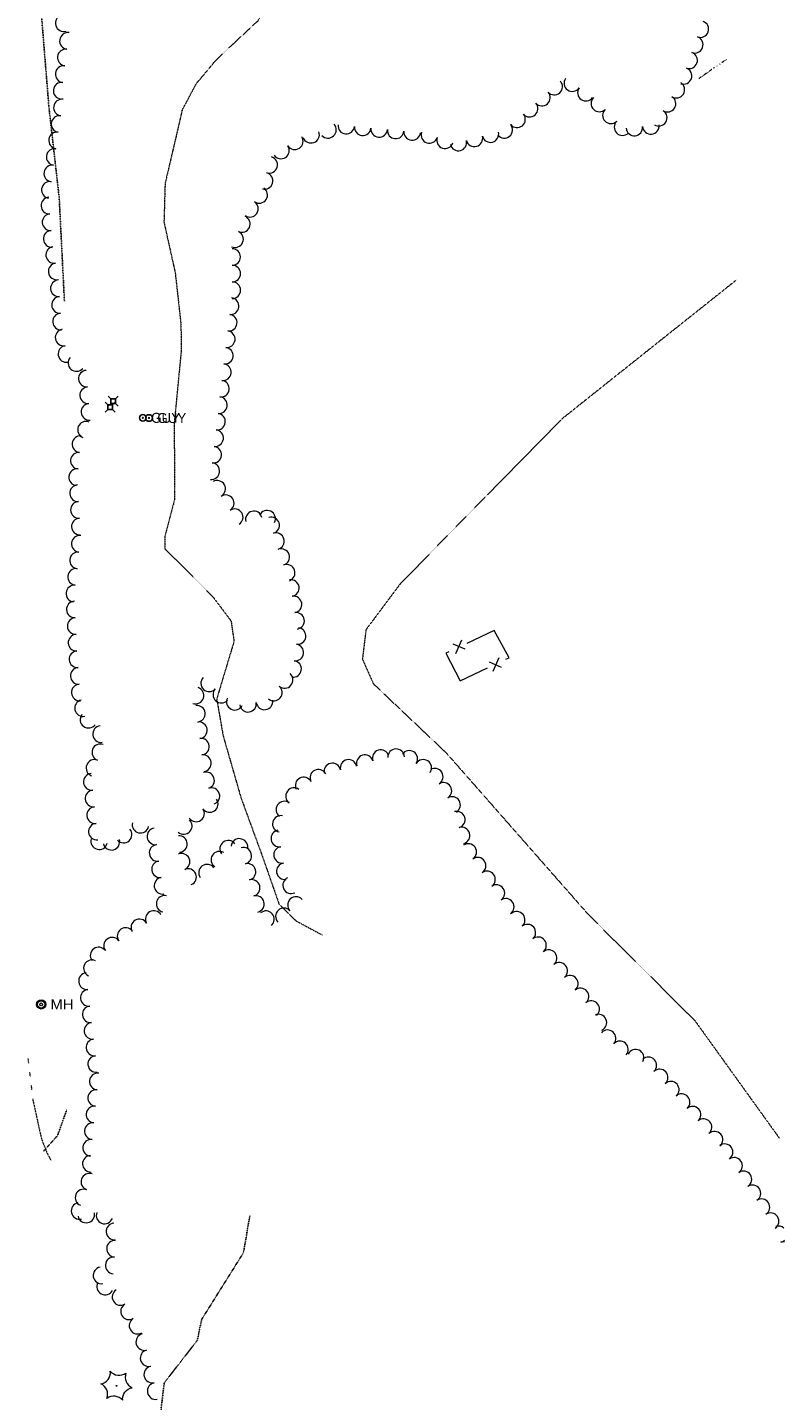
# Model space of a CAD drawing. Extents: x 386588 to 390135, y 96998 to 113606.
# Tile 83 of 92: x 388377 to 388741, y 109313 to 109973. Entities that reach past the tile are written whole.
import ezdxf
from ezdxf.enums import TextEntityAlignment as Align

# ---------------------------------------------------------------- set-up
doc = ezdxf.new("R2010")
doc.units = 0
doc.header["$MEASUREMENT"] = 0
for name, pattern in [('Wisdot1', [0.0625, 0.03125, -0.03125]), ('Wisdot3', [0.1875, 0.125, -0.0625]), ('Wisdot6', [0.375, 0.125, -0.0625, 0.03125, -0.0625, 0.03125, -0.0625])]:
    doc.linetypes.add(name, pattern=pattern)
for name, color, linetype, lineweight in [('E_DTM_SlopeBottom', 3, 'Wisdot1', 25), ('E_DTM_SlopeTop', 3, 'Wisdot1', 25), ('E_DWY', 2, 'Wisdot3', 15), ('E_LAND_Vegetation', 3, 'Continuous', 15), ('E_MISCPROP_Railing', 30, 'Continuous', 15), ('E_UTL_AG_Bold', 30, 'Continuous', 25), ('E_UTL_EGuyWire', 200, 'Continuous', 25), ('E_UTL_MH', 30, 'Continuous', 15), ('E_WTR', 4, 'Wisdot6', 15)]:
    doc.layers.add(name, color=color, linetype=linetype, lineweight=lineweight)
doc.styles.add('Style-dot_font5', font='dot_font5.shx')

# ---------------------------------------------------------------- blocks, each defined once
blk = doc.blocks.new('GUY')
at = {"layer": 'E_UTL_EGuyWire'}
for radius in [4, 0.5]:
    blk.add_circle((0, 0), radius, dxfattribs=at)
at = {"layer": 'E_UTL_EGuyWire', "style": 'Style-dot_font5'}
blk.add_text('GUY', height=12, dxfattribs=at).set_placement((10, 0), align=Align.MIDDLE_LEFT)
blk = doc.blocks.new('MH')
at = {"layer": 'E_UTL_MH'}
for radius in [5, 4, 1.5]:
    blk.add_circle((3.053387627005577e-05, -0.0003567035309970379), radius, dxfattribs=at)
at = {"layer": 'E_UTL_MH', "style": 'Style-dot_font5', "width": 1.111111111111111}
blk.add_text('MH', height=10.8, dxfattribs=at).set_placement((10, -0.001000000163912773), align=Align.MIDDLE_LEFT)
blk = doc.blocks.new('PED')
at = {"layer": 'E_UTL_AG_Bold'}
for p, q in [((-2.5, 2.5), (-5.329000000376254, 5.328999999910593)), ((2.5, 2.5), (5.328999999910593, 5.328999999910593)), ((-2.5, -2.5), (-5.329000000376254, -5.329000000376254)), ((2.5, -2.5), (5.328999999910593, -5.329000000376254))]:
    blk.add_line(p, q, dxfattribs=at)
at = {"layer": 'E_UTL_AG_Bold', "flags": 128}
blk.add_lwpolyline([(-2.5, -2.5), (2.5, -2.5), (2.5, 2.5), (-2.5, 2.5)], close=True, dxfattribs=at)
blk = doc.blocks.new('CTRE')
at = {"layer": 'E_LAND_Vegetation'}
blk.add_circle((-0.0003858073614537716, -0.0003191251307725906), 0.2233008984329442, dxfattribs=at)
for centre, radius, start, end in [((-11.97306888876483, 8.962898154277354), 7.867058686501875, 280.2066972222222, 5.971616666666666), ((1.806084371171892, 14.92316055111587), 7.866045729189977, 220.2113194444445, 305.9762305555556), ((-13.82979875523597, -5.89712474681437), 7.866045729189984, 340.2113194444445, 65.97623055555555), ((13.82882637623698, 5.89490348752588), 7.866045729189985, 160.2113277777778, 245.9762388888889), ((-1.808101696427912, -14.92587413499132), 7.866045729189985, 40.21132777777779, 125.9762388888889)]:
    blk.add_arc(centre, radius, start, end, dxfattribs=at)
at = {"layer": 'E_LAND_Vegetation', "extrusion": (0, 0, -1)}
blk.add_arc((-12.02957563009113, -9.036813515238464), 7.873632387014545, 354.0727916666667, 79.7488916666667, dxfattribs=at)

msp = doc.modelspace()

# ---------------------------------------------------------------- linework, layer by layer
at = {"layer": 'E_DTM_SlopeBottom'}
msp.add_lwpolyline([(388483.597796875, 109401.3215), (388480.574359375, 109383.618375), (388460.45521875, 109351.493375), (388458.3575625, 109341.41525), (388442.476703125, 109321.024625), (388438.941546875, 109291.6965), (388441.863421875, 109263.884), (388441.750140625, 109239.462125), (388440.87709375, 109197.60275), (388438.6388125, 109156.5715), (388431.131, 109074.66525), (388431.125140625, 109053.087125), (388425.11928125, 109040.10275)], dxfattribs=at)
at = {"layer": 'E_DTM_SlopeTop'}
for points in [[(388360.7325625, 110109.618375), (388366.71303125, 110074.368375), (388374.04115625, 110049.04025), (388380.668109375, 110020.555875), (388383.683734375, 109975.759), (388387.000140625, 109934.805875), (388391.980609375, 109890.884), (388394.47865625, 109841.16525)], [(388395.58021875, 109452.22775), (388391.113421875, 109439.868375), (388384.490375, 109432.47775)]]:
    msp.add_lwpolyline(points, dxfattribs=at)
at = {"layer": 'E_DWY', "flags": 128}
for points in [[(388451.0589999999, 109932.96), (388457.8959999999, 109945.8600000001), (388466.885, 109956.585), (388473.304, 109962.8189999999), (388487.675, 109976.206), (388493.5390000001, 109987.865), (388495.8940000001, 110002.8929999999), (388495.5689999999, 110018.7520000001), (388491.6310000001, 110043.0819999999), (388470.145, 110062.835), (388455.6540000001, 110071.5249999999), (388452.4029999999, 110078.5600000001), (388452.547, 110087.7720000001), (388458.6510000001, 110114.7479999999)], [(388451.0589999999, 109932.96), (388442.879, 109897.8049999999), (388442.331, 109879.2790000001), (388447.7560000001, 109854.8419999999), (388450.5, 109830.1780000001), (388450.612, 109817.175), (388447.2779999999, 109782.605), (388447.4140000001, 109745.6059999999), (388442.6810000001, 109727.909), (388442.8200000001, 109722.0830000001), (388452.5390000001, 109712.5220000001), (388465.6680000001, 109699.294), (388474.588, 109687.4550000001), (388476.024, 109677.537), (388473.2709999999, 109668.5589999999), (388467.686, 109649.8160000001), (388470.8030000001, 109632.121), (388479.375, 109602.325), (388489.544, 109574.504), (388497.73, 109551.0830000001), (388505.8049999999, 109543.2450000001), (388518.4350000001, 109536.388)], [(388717.6580000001, 109851.497), (388633.568, 109784.5290000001), (388555.906, 109705.2679999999), (388539.4720000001, 109683.254), (388537.7290000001, 109669.05), (388543.0630000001, 109657.169), (388578.0190000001, 109624.023), (388646.2919999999, 109546.3370000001), (388697.611, 109495.169), (388738.2039999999, 109438.6769999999)]]:
    msp.add_lwpolyline(points, dxfattribs=at)
at = {"layer": 'E_LAND_Vegetation'}
for centre, radius, start, end in [((388394.1455521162, 109975.0029323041), 4.024642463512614, 106.8417972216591, 286.8264750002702), ((388700.2048628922, 109972.0552653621), 3.981351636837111, 250.26146111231, 70.24613888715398), ((388396.1892142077, 109966.3959966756), 4.024642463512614, 82.83467777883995, 262.8193555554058), ((388697.5149655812, 109964.5617184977), 3.981351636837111, 250.26146111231, 70.24613888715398), ((388395.1842626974, 109958.4107062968), 4.024642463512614, 82.83467777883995, 262.8193555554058), ((388694.8250682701, 109957.0681716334), 3.981351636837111, 250.26146111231, 70.24613888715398), ((388394.179311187, 109950.4254159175), 4.024642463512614, 82.83467777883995, 262.8193555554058), ((388692.1351709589, 109949.5746247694), 3.981351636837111, 250.26146111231, 70.24613888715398), ((388393.1743596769, 109942.4401255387), 4.024642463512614, 82.83467777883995, 262.8193555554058), ((388629.9388210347, 109944.4415215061), 3.981351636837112, 221.9256611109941, 41.91033888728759), ((388638.6804940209, 109946.0922269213), 3.981351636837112, 144.7804194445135, 324.7650972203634), ((388688.6702749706, 109942.9503900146), 3.981351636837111, 238.0257722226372, 58.01044999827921), ((388393.2923943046, 109934.3597401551), 4.006410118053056, 81.66494166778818, 261.6496194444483), ((388624.0145005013, 109939.1225725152), 3.981351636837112, 221.9256611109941, 41.91033888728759), ((388645.1841800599, 109941.4997482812), 3.981351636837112, 144.7804194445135, 324.7650972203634), ((388651.6551021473, 109936.2889009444), 3.981351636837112, 134.4322805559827, 314.4169583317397), ((388684.4533469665, 109936.1971455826), 3.981351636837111, 238.0257722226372, 58.01044999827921), ((388618.0901799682, 109933.8036235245), 3.981351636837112, 221.9256611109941, 41.91033888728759), ((388657.2280608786, 109930.6028721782), 3.981351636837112, 134.4322805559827, 314.4169583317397), ((388680.2364189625, 109929.4439011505), 3.981351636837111, 238.0257722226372, 58.01044999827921), ((388392.1299276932, 109926.4327036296), 4.006410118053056, 81.66494166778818, 261.6496194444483), ((388521.1842773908, 109923.6242063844), 3.981351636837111, 222.8909527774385, 42.87563055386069), ((388529.977285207, 109925.6247881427), 3.981351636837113, 174.5209999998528, 354.5056777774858), ((388537.90251638, 109924.8635371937), 3.981351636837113, 174.5209999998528, 354.5056777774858), ((388605.9702573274, 109923.6133780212), 3.981351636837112, 219.5469694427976, 39.53164722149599), ((388612.110231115, 109928.6818604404), 3.981351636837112, 219.5469694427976, 39.53164722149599), ((388662.8010196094, 109924.9168434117), 3.981351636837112, 134.4322805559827, 314.4169583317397), ((388668.4612055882, 109924.7777599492), 3.981351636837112, 185.787705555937, 5.772383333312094), ((388676.3824349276, 109925.5795815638), 3.981351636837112, 185.787705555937, 5.772383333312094), ((388390.9674610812, 109918.5056671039), 4.006410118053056, 81.66494166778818, 261.6496194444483), ((388505.2205862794, 109918.1253602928), 3.993399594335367, 213.6802305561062, 33.66490833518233), ((388513.0568052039, 109921.2946094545), 3.993399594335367, 200.1736472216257, 20.15832499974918), ((388545.8253998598, 109924.111338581), 3.981351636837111, 174.6088694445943, 354.5935472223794), ((388553.7517891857, 109923.3622428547), 3.981351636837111, 174.6088694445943, 354.5935472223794), ((388561.6781785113, 109922.6131471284), 3.981351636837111, 174.6088694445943, 354.5935472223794), ((388569.9581684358, 109921.197153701), 3.981351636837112, 161.2315361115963, 341.2162138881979), ((388577.496181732, 109918.6345090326), 3.981351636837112, 161.2315361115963, 341.2162138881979), ((388583.8871572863, 109917.536877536), 3.981351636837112, 194.6689805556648, 14.65365833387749), ((388591.5896228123, 109919.552024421), 3.981351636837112, 194.6689805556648, 14.65365833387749), ((388599.2920883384, 109921.5671713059), 3.981351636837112, 194.6689805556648, 14.65365833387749), ((388389.8049944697, 109910.5786305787), 4.006410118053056, 81.66494166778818, 261.6496194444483), ((388498.5746459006, 109913.6976644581), 3.993399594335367, 213.6802305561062, 33.66490833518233), ((388388.642527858, 109902.6515940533), 4.006410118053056, 81.66494166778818, 261.6496194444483), ((388492.9066968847, 109906.7676246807), 3.993399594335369, 254.1599555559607, 74.14463333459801), ((388387.4800612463, 109894.7245575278), 4.006410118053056, 81.66494166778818, 261.6496194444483), ((388490.7259239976, 109899.0853565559), 3.993399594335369, 254.1599555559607, 74.14463333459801), ((388488.1155436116, 109892.3174534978), 3.993399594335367, 236.2703972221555, 56.25507499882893), ((388387.2585361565, 109887.2146553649), 4.006410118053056, 94.04464722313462, 274.0293250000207), ((388483.6803465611, 109885.676516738), 3.993399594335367, 236.2703972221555, 56.25507499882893), ((388387.8225714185, 109879.2227156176), 4.006410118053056, 94.04464722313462, 274.0293250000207), ((388479.7977026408, 109878.3351245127), 3.993399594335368, 245.7285916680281, 65.7132694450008), ((388388.3866066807, 109871.2307758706), 4.006410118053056, 94.04464722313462, 274.0293250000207), ((388476.514090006, 109871.0556395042), 3.993399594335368, 245.7285916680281, 65.7132694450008), ((388389.5736109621, 109863.4803699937), 4.006410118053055, 98.71557499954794, 278.7002527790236), ((388475.1283561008, 109862.4658795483), 3.993399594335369, 270.1720027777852, 90.15668055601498), ((388390.7865789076, 109855.5609037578), 4.006410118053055, 98.71557499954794, 278.7002527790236), ((388475.1512615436, 109854.4801116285), 3.993399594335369, 270.1720027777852, 90.15668055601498), ((388391.8220935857, 109847.4410537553), 4.006410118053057, 93.79913055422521, 273.783808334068), ((388475.1741669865, 109846.494343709), 3.993399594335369, 270.1720027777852, 90.15668055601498), ((388392.3518775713, 109839.4467704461), 4.006410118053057, 93.79913055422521, 273.783808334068), ((388474.4093830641, 109838.8058097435), 3.993399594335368, 263.2708944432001, 83.25557222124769), ((388392.8816615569, 109831.4524871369), 4.006410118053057, 93.79913055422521, 273.783808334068), ((388473.4725844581, 109830.8751463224), 3.993399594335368, 263.2708944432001, 83.25557222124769), ((388394.1028872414, 109823.7593529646), 4.006410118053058, 99.74739999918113, 279.7320777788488), ((388472.535785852, 109822.9444829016), 3.993399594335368, 263.2708944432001, 83.25557222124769), ((388395.4582703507, 109815.863013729), 4.006410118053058, 99.74739999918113, 279.7320777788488), ((388400.2507263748, 109811.510252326), 4.006410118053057, 138.9224611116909, 318.9071388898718), ((388471.5989872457, 109815.0138194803), 3.993399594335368, 263.2708944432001, 83.25557222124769), ((388405.2826134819, 109803.9646712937), 4.006410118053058, 94.53851388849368, 274.5231916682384), ((388470.6621886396, 109807.0831560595), 3.993399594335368, 263.2708944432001, 83.25557222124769), ((388405.9155143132, 109795.9778901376), 4.006410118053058, 94.53851388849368, 274.5231916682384), ((388469.7253900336, 109799.1524926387), 3.993399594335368, 263.2708944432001, 83.25557222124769), ((388468.7885914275, 109791.2218292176), 3.993399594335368, 263.2708944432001, 83.25557222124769), ((388406.5484151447, 109787.9911089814), 4.006410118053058, 94.53851388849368, 274.5231916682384), ((388467.8517928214, 109783.2911657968), 3.993399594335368, 263.2708944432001, 83.25557222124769), ((388404.8636634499, 109779.3907556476), 4.006410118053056, 68.2452222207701, 248.229899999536), ((388402.1866698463, 109772.4870020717), 4.006410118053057, 84.45229444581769, 264.4369722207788), ((388466.9149942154, 109775.3605023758), 3.993399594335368, 263.2708944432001, 83.25557222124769), ((388401.4110649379, 109764.5128141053), 4.006410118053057, 84.45229444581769, 264.4369722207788), ((388465.9898249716, 109767.4087883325), 3.993399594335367, 263.8083750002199, 83.79305277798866), ((388400.6354600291, 109756.5386261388), 4.006410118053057, 84.45229444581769, 264.4369722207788), ((388465.1274626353, 109759.4696860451), 3.993399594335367, 263.8083750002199, 83.79305277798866), ((388467.9131592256, 109750.9721106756), 3.993399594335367, 300.0264083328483, 120.0110861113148), ((388401.0379093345, 109748.8569871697), 4.006410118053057, 93.13457777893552, 273.1192555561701), ((388472.0350433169, 109744.020882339), 3.993399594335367, 302.6915333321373, 122.6762111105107), ((388401.4749370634, 109740.857096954), 4.006410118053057, 93.13457777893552, 273.1192555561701), ((388476.3474029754, 109737.2995306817), 3.993399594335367, 302.6915333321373, 122.6762111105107), ((388485.543858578, 109736.2625814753), 3.993399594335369, 13.86604722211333, 193.8507250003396), ((388491.9470640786, 109736.5867754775), 3.993399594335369, 334.3798555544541, 154.3645333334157), ((388401.9119647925, 109732.8572067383), 4.006410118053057, 93.13457777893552, 273.1192555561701), ((388493.9111959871, 109733.4369214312), 3.993399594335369, 286.5122833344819, 106.4969611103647), ((388401.902503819, 109724.5232444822), 4.006410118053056, 83.65585277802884, 263.6405305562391), ((388496.1799034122, 109725.7801609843), 3.993399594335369, 286.5122833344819, 106.4969611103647), ((388401.0161319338, 109716.560607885), 4.006410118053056, 83.65585277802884, 263.6405305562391), ((388498.7532852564, 109718.1292705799), 3.993399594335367, 288.8981250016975, 108.8828027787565), ((388501.3387678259, 109710.5735910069), 3.993399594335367, 288.8981250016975, 108.8828027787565), ((388400.1297600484, 109708.597971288), 4.006410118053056, 83.65585277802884, 263.6405305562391), ((388503.3680407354, 109703.2544816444), 3.993399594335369, 278.926374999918, 98.9110527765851), ((388399.2433881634, 109700.6353346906), 4.006410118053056, 83.65585277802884, 263.6405305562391), ((388399.4868730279, 109692.9789171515), 4.006410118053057, 92.94836666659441, 272.9330444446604), ((388504.6061037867, 109695.3652349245), 3.993399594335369, 278.926374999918, 98.9110527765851), ((388399.8978991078, 109684.9776488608), 4.006410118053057, 92.94836666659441, 272.9330444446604), ((388505.8441668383, 109687.4759882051), 3.993399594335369, 278.926374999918, 98.9110527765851), ((388400.3089251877, 109676.9763805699), 4.006410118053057, 92.94836666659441, 272.9330444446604), ((388506.5511208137, 109680.1835426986), 3.993399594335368, 262.3492527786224, 82.33393055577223), ((388505.4868788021, 109672.2689736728), 3.993399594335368, 262.3492527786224, 82.33393055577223), ((388400.7875807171, 109669.0175743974), 4.006410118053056, 93.99485277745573, 273.9795305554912), ((388504.4226367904, 109664.3544046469), 3.993399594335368, 262.3492527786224, 82.33393055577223), ((388401.3446701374, 109661.0251474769), 4.006410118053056, 93.99485277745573, 273.9795305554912), ((388500.3849257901, 109659.0853534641), 3.993399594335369, 229.2073666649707, 49.19204444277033), ((388401.9017595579, 109653.0327205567), 4.006410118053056, 93.99485277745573, 273.9795305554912), ((388457.527973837, 109651.5950150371), 3.993399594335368, 252.0247416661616, 72.00941944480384), ((388464.0861081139, 109657.4498740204), 3.993399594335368, 137.0499611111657, 317.0346388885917), ((388469.9305722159, 109652.0078841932), 3.993399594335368, 137.0499611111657, 317.0346388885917), ((388495.1668079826, 109653.0401685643), 3.993399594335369, 229.2073666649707, 49.19204444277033), ((388403.4377567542, 109645.5069236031), 4.006410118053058, 102.7314138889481, 282.7160916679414), ((388476.4172057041, 109648.5940677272), 3.993399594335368, 154.0531499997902, 334.0378277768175), ((388482.7565214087, 109647.6267239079), 3.993399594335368, 188.0905638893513, 8.07524166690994), ((388490.6629885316, 109648.7495736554), 3.993399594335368, 188.0905638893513, 8.07524166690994), ((388406.0731591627, 109639.9688190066), 4.006410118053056, 142.9349222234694, 322.9195999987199), ((388458.1382812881, 109642.7944072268), 3.993399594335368, 277.1223944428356, 97.10707222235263), ((388412.1181819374, 109633.0484719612), 4.006410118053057, 96.93998055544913, 276.9246583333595), ((388459.1273756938, 109634.870096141), 3.993399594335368, 277.1223944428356, 97.10707222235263), ((388411.7587775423, 109624.2457652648), 4.006410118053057, 69.2752194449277, 249.2598972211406), ((388460.1164700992, 109626.9457850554), 3.993399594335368, 277.1223944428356, 97.10707222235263), ((388461.1055645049, 109619.02147397), 3.993399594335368, 277.1223944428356, 97.10707222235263), ((388538.9381322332, 109619.0095615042), 3.993399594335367, 17.72949722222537, 197.714174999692), ((388546.5449711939, 109621.4404080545), 3.993399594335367, 17.72949722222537, 197.714174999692), ((388553.9389800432, 109621.8999004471), 3.993399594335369, 2.470477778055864, 182.4551555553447), ((388560.2875659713, 109621.1118367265), 3.993399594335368, 326.9802166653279, 146.9648944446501), ((388408.9225579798, 109616.7527621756), 4.006410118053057, 69.2752194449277, 249.2598972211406), ((388462.5786883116, 109610.7682526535), 3.993399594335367, 288.9155722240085, 108.9002500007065), ((388516.5466248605, 109612.0427194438), 3.993399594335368, 27.77972222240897, 207.7643999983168), ((388523.2863535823, 109615.0404617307), 3.993399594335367, 12.5132666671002, 192.4979444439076), ((388531.0826898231, 109616.7696682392), 3.993399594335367, 12.5132666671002, 192.4979444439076), ((388566.9829379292, 109616.7592503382), 3.993399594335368, 326.9802166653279, 146.9648944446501), ((388572.5045129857, 109612.5507550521), 3.993399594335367, 301.495163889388, 121.4798416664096), ((388407.6682468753, 109610.0213116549), 4.006410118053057, 95.772158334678, 275.7568361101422), ((388509.4807221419, 109608.3216936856), 3.993399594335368, 27.77972222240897, 207.7643999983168), ((388576.6755970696, 109605.740830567), 3.993399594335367, 301.495163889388, 121.4798416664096), ((388408.4729523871, 109602.0500077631), 4.006410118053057, 95.772158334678, 275.7568361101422), ((388464.3533497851, 109599.4140492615), 3.993399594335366, 214.9439861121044, 34.9286638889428), ((388465.1664713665, 109603.2133606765), 3.993399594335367, 288.9155722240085, 108.9002500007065), ((388504.89514341, 109603.2103221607), 3.993399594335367, 54.29076944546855, 234.2754472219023), ((388580.8466811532, 109598.9309060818), 3.993399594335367, 301.495163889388, 121.4798416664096), ((388409.2776578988, 109594.078703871), 4.006410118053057, 95.772158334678, 275.7568361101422), ((388457.8066783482, 109594.8408548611), 3.993399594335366, 214.9439861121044, 34.9286638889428), ((388500.2331877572, 109596.7265591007), 3.993399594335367, 54.29076944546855, 234.2754472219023), ((388583.1350304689, 109591.8839654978), 3.993399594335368, 286.4329638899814, 106.4176416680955), ((388410.0823634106, 109586.1073999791), 4.006410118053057, 95.772158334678, 275.7568361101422), ((388431.0551144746, 109589.4609394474), 4.006410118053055, 166.5358388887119, 346.5205166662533), ((388451.8765349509, 109588.8539573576), 3.993399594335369, 227.9506944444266, 47.93537222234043), ((388498.525400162, 109589.838140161), 3.993399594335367, 77.4446249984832, 257.4293027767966), ((388585.3931359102, 109584.2240716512), 3.993399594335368, 286.4329638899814, 106.4176416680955), ((388411.2009929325, 109581.5357732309), 4.006410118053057, 165.0815472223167, 345.066225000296), ((388417.063451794, 109581.2665361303), 4.006410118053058, 195.8027499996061, 15.78742777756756), ((388422.9211033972, 109584.70894013), 4.006410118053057, 221.5242055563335, 41.50888333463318), ((388438.2235643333, 109583.8356991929), 4.006410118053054, 97.62410000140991, 277.608777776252), ((388449.5208953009, 109580.1634197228), 3.993399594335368, 273.061738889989, 93.04641666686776), ((388473.2205961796, 109577.868835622), 3.993399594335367, 36.27723055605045, 216.2619083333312), ((388478.6133983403, 109578.7548244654), 3.993399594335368, 353.8328444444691, 173.8175222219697), ((388497.7996635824, 109582.8170125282), 3.993399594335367, 99.5156305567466, 279.5003083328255), ((388439.2854568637, 109575.8945644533), 4.006410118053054, 97.62410000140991, 277.608777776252), ((388450.7881195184, 109571.6379041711), 3.993399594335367, 293.0974527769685, 113.0821305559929), ((388468.991298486, 109572.6324722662), 3.993399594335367, 57.84455833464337, 237.8292361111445), ((388480.4738329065, 109574.4790209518), 3.993399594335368, 284.6514583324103, 104.6361361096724), ((388499.1187964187, 109574.9409156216), 3.993399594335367, 99.5156305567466, 279.5003083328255), ((388588.6287914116, 109576.305257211), 3.993399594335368, 304.4199000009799, 124.4045777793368), ((388440.4370507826, 109568.0077583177), 4.006410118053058, 98.74490555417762, 278.7295833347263), ((388453.9199366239, 109564.2918347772), 3.993399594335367, 293.0974527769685, 113.0821305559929), ((388463.066698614, 109566.3427786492), 3.993399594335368, 35.66756389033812, 215.6522416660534), ((388482.4927152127, 109566.7526292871), 3.993399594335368, 284.6514583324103, 104.6361361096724), ((388500.4379292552, 109567.0648187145), 3.993399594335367, 99.5156305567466, 279.5003083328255), ((388593.1419127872, 109569.7170291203), 3.993399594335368, 304.4199000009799, 124.4045777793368), ((388441.6540726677, 109560.0889140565), 4.006410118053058, 98.74490555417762, 278.7295833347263), ((388484.5115975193, 109559.0262376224), 3.993399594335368, 284.6514583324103, 104.6361361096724), ((388503.4981244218, 109560.3278514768), 3.993399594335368, 115.1577333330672, 295.1424111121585), ((388597.655034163, 109563.1288010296), 3.993399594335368, 304.4199000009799, 124.4045777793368), ((388442.6754245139, 109551.3888680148), 4.006410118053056, 77.08973888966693, 257.0744166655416), ((388486.5304798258, 109551.2998459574), 3.993399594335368, 284.6514583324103, 104.6361361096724), ((388602.1681555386, 109556.5405729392), 3.993399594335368, 304.4199000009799, 124.4045777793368), ((388499.999760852, 109545.3389926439), 3.993399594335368, 43.17677777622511, 223.1614555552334), ((388505.824104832, 109550.8025108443), 3.993399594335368, 43.17677777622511, 223.1614555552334), ((388606.6812769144, 109549.9523448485), 3.993399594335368, 304.4199000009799, 124.4045777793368), ((388430.5077770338, 109540.0296225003), 4.006410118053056, 30.03949999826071, 210.0241777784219), ((388437.4439884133, 109544.0393866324), 4.006410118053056, 30.03949999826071, 210.0241777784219), ((388491.3682575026, 109543.9818210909), 3.993399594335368, 311.1316027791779, 131.1162805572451), ((388611.9220107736, 109543.6581511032), 3.993399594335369, 310.075844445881, 130.0605222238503), ((388417.4071684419, 109531.2133811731), 4.006410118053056, 35.89370277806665, 215.8783805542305), ((388423.8982193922, 109535.9097089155), 4.006410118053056, 35.89370277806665, 215.8783805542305), ((388617.0624607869, 109537.5467856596), 3.993399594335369, 310.075844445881, 130.0605222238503), ((388622.1873496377, 109531.4434720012), 3.993399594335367, 309.6330527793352, 129.6177305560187), ((388410.9161174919, 109526.5170534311), 4.006410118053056, 35.89370277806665, 215.8783805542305), ((388627.2804169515, 109525.2925631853), 3.993399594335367, 309.6330527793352, 129.6177305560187), ((388407.7136741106, 109520.4201276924), 4.006410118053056, 64.40168055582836, 244.3863583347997), ((388632.3734842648, 109519.1416543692), 3.993399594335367, 309.6330527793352, 129.6177305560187), ((388405.3291792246, 109514.1850637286), 4.006410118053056, 96.40045833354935, 276.385136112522), ((388637.4665515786, 109512.990745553), 3.993399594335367, 309.6330527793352, 129.6177305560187), ((388406.2212471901, 109506.2230632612), 4.006410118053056, 96.40045833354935, 276.385136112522), ((388642.6127571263, 109506.8602356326), 3.993399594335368, 310.13787777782, 130.1225555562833), ((388407.113315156, 109498.2610627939), 4.006410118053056, 96.40045833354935, 276.385136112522), ((388647.7598207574, 109500.7544392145), 3.993399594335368, 310.13787777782, 130.1225555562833), ((388651.2104204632, 109494.2617981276), 3.993399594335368, 294.2787083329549, 114.2633861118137), ((388408.0053831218, 109490.2990623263), 4.006410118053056, 96.40045833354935, 276.385136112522), ((388655.6155749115, 109486.7410295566), 3.993399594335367, 317.9055472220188, 137.8902250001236), ((388408.8974510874, 109482.3370618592), 4.006410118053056, 96.40045833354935, 276.385136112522), ((388661.5406485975, 109481.3869175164), 3.993399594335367, 317.9055472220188, 137.8902250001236), ((388409.7895190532, 109474.3750613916), 4.006410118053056, 96.40045833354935, 276.385136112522), ((388669.063866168, 109477.3731297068), 3.993399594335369, 333.3728555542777, 153.3575333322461), ((388675.2047402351, 109473.7114067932), 3.993399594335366, 312.753308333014, 132.7379861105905), ((388410.5521175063, 109465.970039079), 4.006410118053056, 84.29391944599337, 264.2785972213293), ((388680.6250620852, 109467.8468415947), 3.993399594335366, 312.753308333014, 132.7379861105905), ((388685.9945580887, 109462.0173746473), 3.993399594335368, 311.1064638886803, 131.0911416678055), ((388409.7544737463, 109457.9980254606), 4.006410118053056, 84.29391944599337, 264.2785972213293), ((388691.244100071, 109455.9994578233), 3.993399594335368, 311.1064638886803, 131.0911416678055), ((388408.9568299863, 109450.0260118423), 4.006410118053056, 84.29391944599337, 264.2785972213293), ((388696.4936420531, 109449.9815409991), 3.993399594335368, 311.1064638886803, 131.0911416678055), ((388408.1591862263, 109442.053998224), 4.006410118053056, 84.29391944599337, 264.2785972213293), ((388701.7431840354, 109443.9636241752), 3.993399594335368, 311.1064638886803, 131.0911416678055), ((388407.3615424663, 109434.0819846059), 4.006410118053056, 84.29391944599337, 264.2785972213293), ((388706.9927260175, 109437.945707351), 3.993399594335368, 311.1064638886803, 131.0911416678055), ((388407.1606039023, 109426.3658815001), 4.006410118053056, 91.8400527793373, 271.8247305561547), ((388711.8883350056, 109431.9347196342), 3.993399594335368, 304.9760305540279, 124.9607083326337), ((388716.4651901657, 109425.3906069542), 3.993399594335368, 304.9760305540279, 124.9607083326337), ((388406.4790183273, 109417.7278262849), 4.006410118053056, 70.8329916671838, 250.8176694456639), ((388720.937160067, 109418.8676684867), 3.993399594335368, 302.8895777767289, 122.8742555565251), ((388403.6760104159, 109410.1075603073), 4.006410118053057, 67.82443611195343, 247.8091138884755), ((388725.2727264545, 109412.1612627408), 3.993399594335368, 302.8895777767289, 122.8742555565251), ((388401.778380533, 109403.7047550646), 4.006410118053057, 103.2294666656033, 283.2141444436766), ((388729.6082928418, 109405.4548569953), 3.993399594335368, 302.8895777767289, 122.8742555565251), ((388404.9403582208, 109401.9878721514), 4.006410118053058, 191.1394694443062, 11.12414722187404), ((388413.7937924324, 109401.5130739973), 4.006410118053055, 158.9010111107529, 338.885688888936), ((388418.5836152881, 109393.8307918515), 4.006410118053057, 95.10585833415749, 275.0905361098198), ((388733.9739153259, 109398.7556543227), 3.993399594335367, 303.1730500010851, 123.1577277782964), ((388737.7645889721, 109392.4251557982), 3.993399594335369, 49.56029166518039, 107.5446305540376), ((388418.7996762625, 109385.5011948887), 4.006410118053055, 85.63154444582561, 265.616222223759), ((388740.1729155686, 109384.8111570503), 3.993399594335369, 82.58876389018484, 107.5446305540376), ((388737.7645889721, 109392.4251557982), 3.993399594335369, 287.5599527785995, 316.1382555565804), ((388418.1883470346, 109377.5127336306), 4.006410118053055, 85.63154444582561, 265.616222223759), ((388412.3097791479, 109372.685857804), 4.006410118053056, 99.99846111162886, 279.9831388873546), ((388414.0652691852, 109367.3495466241), 4.006410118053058, 152.2712444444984, 332.2559222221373), ((388421.4699810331, 109362.2929384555), 4.006410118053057, 120.6706138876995, 300.6552916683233), ((388425.5559029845, 109355.4013146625), 4.006410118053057, 120.6706138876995, 300.6552916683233), ((388429.6418249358, 109348.5096908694), 4.006410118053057, 120.6706138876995, 300.6552916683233), ((388432.8746370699, 109340.6416676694), 4.006410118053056, 105.1061888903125, 285.0908666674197), ((388434.961553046, 109332.9064224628), 4.006410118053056, 105.1061888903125, 285.0908666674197), ((388436.7460607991, 109324.9939020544), 4.006410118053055, 102.3610000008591, 282.3456777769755), ((388438.368123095, 109317.0589283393), 4.006410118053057, 99.93346111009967, 279.9181388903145)]:
    msp.add_arc(centre, radius, start, end, dxfattribs=at)
at = {"layer": 'E_MISCPROP_Railing'}
for p, q in [((388587.095, 109673.8389999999), (388581.452, 109676.2919999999)), ((388585.3189999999, 109678.213), (388582.4199999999, 109671.649)), ((388598.743, 109667.71), (388604.4410000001, 109665.253)), ((388600.547, 109663.3049999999), (388603.45, 109669.932))]:
    msp.add_line(p, q, dxfattribs=at)
at = {"layer": 'E_MISCPROP_Railing', "flags": 128}
for points in [[(388601.0449999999, 109682.7860000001), (388587.922, 109676.638)], [(388606.6529999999, 109669.01), (388608.2220000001, 109669.7509999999), (388601.0449999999, 109682.7860000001)], [(388579.246, 109672.5730000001), (388577.852, 109671.9199999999), (388584.703, 109658.6459999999)], [(388584.703, 109658.6459999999), (388597.9180000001, 109664.8859999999)]]:
    msp.add_lwpolyline(points, dxfattribs=at)
at = {"layer": 'E_WTR', "flags": 128}
for points in [[(388705.733, 109952.6470000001), (388699.4210000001, 109948.227)], [(388707.0390000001, 109953.561), (388706.6040000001, 109953.257)], [(388708.345, 109954.476), (388707.9099999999, 109954.1710000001)], [(388709.6699999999, 109955.3640000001), (388709.227, 109955.0700000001)], [(388712.727, 109957.3999999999), (388710.5549999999, 109955.9539999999)], [(388376.966, 109476.939), (388377.216, 109474.79)], [(388377.7169999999, 109470.4909999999), (388377.9669999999, 109468.3419999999)], [(388378.4669999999, 109464.044), (388378.7180000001, 109461.895)], [(388379.2180000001, 109457.5970000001), (388379.26, 109457.2390000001), (388383.4350000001, 109438.4110000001), (388386.0819999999, 109431.629), (388388.1540000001, 109427.7930000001)]]:
    msp.add_lwpolyline(points, dxfattribs=at)

# ---------------------------------------------------------------- block references
at = {"layer": 'E_LAND_Vegetation', "xscale": 0.7108526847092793, "yscale": 0.7108526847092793, "zscale": 0.7108526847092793}
msp.add_blockref('CTRE', (388419.499, 109319.604), dxfattribs=at)
at = {"layer": 'E_UTL_AG_Bold', "xscale": 0.4503659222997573, "yscale": 0.4503659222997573, "zscale": 0.4503659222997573}
for p in [(388417.92, 109793.077), (388416.522, 109790.223)]:
    msp.add_blockref('PED', p, dxfattribs=at)
at = {"layer": 'E_UTL_EGuyWire', "xscale": 0.3999999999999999, "yscale": 0.3999999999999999, "zscale": 0.3999999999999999}
for p in [(388432.186, 109785.124), (388435.152, 109785.042)]:
    msp.add_blockref('GUY', p, dxfattribs=at)
at = {"layer": 'E_UTL_MH', "xscale": 0.4444444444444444, "yscale": 0.4444444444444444, "zscale": 0.4444444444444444}
msp.add_blockref('MH', (388383.327, 109503.028), dxfattribs=at)

doc.saveas('drawing.dxf')
